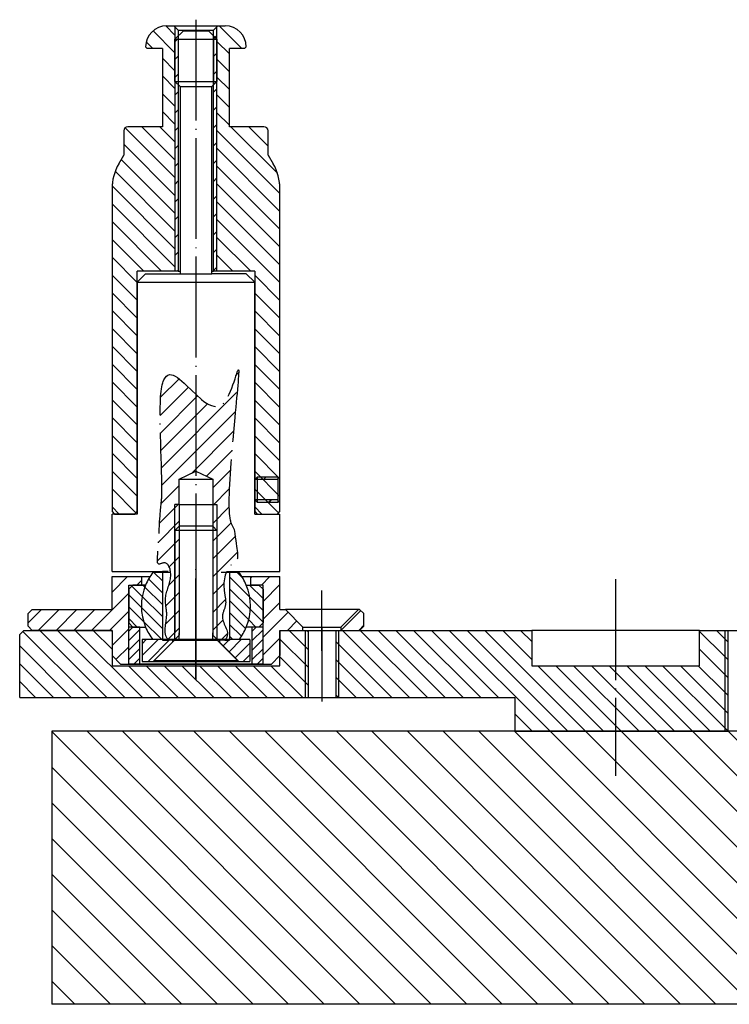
# Model space of a CAD drawing. Extents: x -1809 to 6113, y -4129 to 1471.
# Tile 3 of 197: x -343 to -258, y -2807 to -2690. Entities that reach past the tile are written whole.
import ezdxf

# ---------------------------------------------------------------- set-up
doc = ezdxf.new("R2010")
doc.units = 0
doc.linetypes.add('DOT_CENTER', pattern=[14, 12, -1, 0, -1])
doc.layers.get('0').update_dxf_attribs({"linetype": 'CONTINUOUS'})
doc.layers.add('1', color=7, linetype='CONTINUOUS')
pattern_1 = [(135, (-1117.569989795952, -6268.135432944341), (-0.7071067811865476, -0.7071067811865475), [])]
pattern_2 = [(45, (-1117.569989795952, -6268.135432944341), (-0.565685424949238, 0.565685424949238), [])]
pattern_3 = [(45, (-1248.781016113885, -6387.463326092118), (-0.7071067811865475, 0.7071067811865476), [])]
pattern_4 = [(45, (-1081.925234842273, -6516.347396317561), (-1.0606601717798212, 1.0606601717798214), [])]
pattern_5 = [(135, (-1117.569989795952, -6268.135432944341), (-1.0606601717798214, -1.0606601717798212), [])]
pattern_6 = [(45, (-1399.376013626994, -6368.494231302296), (-1.0606601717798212, 1.0606601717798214), [])]

# ---------------------------------------------------------------- blocks, each defined once
blk = doc.blocks.new('Z-STACK', base_point=(-660.9662464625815, -2918.356431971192))
at = {"layer": '1', "linetype": 'CONTINUOUS'}
h = blk.add_hatch(dxfattribs=at)
h.set_pattern_fill('USER', color=3, scale=1.5, angle=135, pattern_type=0)
h.set_pattern_definition(pattern_5)
edge = h.paths.add_edge_path()
edge.add_line((-325.7027139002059, -2702.592867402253), (-329.7027139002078, -2702.592867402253))
edge.add_arc((-329.7027139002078, -2703.092867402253), 0.5, 90, 180)
edge.add_line((-330.2027139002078, -2703.092867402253), (-330.2027139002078, -2705.967996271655))
edge.add_line((-330.2027139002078, -2705.967996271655), (-330.7988663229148, -2707.000562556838))
edge.add_arc((-325.6027139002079, -2710.000562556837), 5.999999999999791, 150.0000000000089, 180)
edge.add_line((-331.6027139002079, -2710.000562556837), (-331.6027139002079, -2748.392867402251))
edge.add_line((-331.6027139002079, -2748.392867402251), (-331.3027139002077, -2748.692867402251))
edge.add_line((-331.3027139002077, -2748.692867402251), (-328.9027139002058, -2748.692867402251))
edge.add_line((-328.9027139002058, -2748.692867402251), (-328.602713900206, -2748.392867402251))
edge.add_line((-328.602713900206, -2748.392867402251), (-328.602713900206, -2719.792867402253))
edge.add_line((-328.602713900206, -2719.792867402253), (-324.1027139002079, -2719.792867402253))
edge.add_line((-324.1027139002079, -2719.792867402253), (-324.1027139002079, -2690.69286740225))
edge.add_line((-324.1027139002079, -2690.69286740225), (-324.2027139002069, -2690.592867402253))
edge.add_line((-324.2027139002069, -2690.592867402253), (-325.1027139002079, -2690.592867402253))
edge.add_arc((-325.1027139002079, -2693.092867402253), 2.5, 90, 179.9999999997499)
edge.add_line((-327.6027139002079, -2693.092867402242), (-327.4027139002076, -2693.292867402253))
edge.add_line((-327.4027139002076, -2693.292867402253), (-325.6027139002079, -2693.292867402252))
edge.add_line((-325.6027139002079, -2693.292867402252), (-325.6027139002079, -2702.592867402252))
edge.add_line((-325.6027139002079, -2702.592867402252), (-325.7027139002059, -2702.592867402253))
h = blk.add_hatch(dxfattribs=at)
h.set_pattern_fill('USER', color=3, scale=1.5, angle=135, pattern_type=0)
h.set_pattern_definition(pattern_5)
edge = h.paths.add_edge_path()
edge.add_line((-317.5027139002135, -2702.592867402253), (-313.5027139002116, -2702.592867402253))
edge.add_arc((-313.5027139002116, -2703.092867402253), 0.5, 360, 450, ccw=False)
edge.add_line((-313.0027139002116, -2703.092867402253), (-313.0027139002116, -2705.967996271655))
edge.add_line((-313.0027139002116, -2705.967996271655), (-312.4065614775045, -2707.000562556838))
edge.add_arc((-317.6027139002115, -2710.000562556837), 6, 360, 389.99999999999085, ccw=False)
edge.add_line((-311.6027139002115, -2710.000562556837), (-311.6027139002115, -2748.392867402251))
edge.add_line((-311.6027139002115, -2748.392867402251), (-311.9027139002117, -2748.692867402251))
edge.add_line((-311.9027139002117, -2748.692867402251), (-314.3027139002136, -2748.692867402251))
edge.add_line((-314.3027139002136, -2748.692867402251), (-314.6027139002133, -2748.392867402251))
edge.add_line((-314.6027139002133, -2748.392867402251), (-314.6027139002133, -2719.792867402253))
edge.add_line((-314.6027139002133, -2719.792867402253), (-319.1027139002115, -2719.792867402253))
edge.add_line((-319.1027139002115, -2719.792867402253), (-319.1027139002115, -2690.69286740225))
edge.add_line((-319.1027139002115, -2690.69286740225), (-319.0027139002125, -2690.592867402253))
edge.add_line((-319.0027139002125, -2690.592867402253), (-318.1027139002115, -2690.592867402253))
edge.add_arc((-318.1027139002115, -2693.092867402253), 2.5, 360.0000000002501, 450, ccw=False)
edge.add_line((-315.6027139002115, -2693.092867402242), (-315.8027139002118, -2693.292867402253))
edge.add_line((-315.8027139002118, -2693.292867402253), (-317.6027139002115, -2693.292867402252))
edge.add_line((-317.6027139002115, -2693.292867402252), (-317.6027139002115, -2702.592867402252))
edge.add_line((-317.6027139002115, -2702.592867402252), (-317.5027139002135, -2702.592867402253))
h = blk.add_hatch(dxfattribs=at)
h.set_pattern_fill('USER', color=3, scale=1.5, angle=45, pattern_type=0)
h.set_pattern_definition(pattern_6)
h.paths.add_polyline_path([(-323.7027139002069, -2691.092867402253), (-323.7027139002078, -2719.792867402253), (-324.1027139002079, -2719.792867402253), (-324.1027139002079, -2690.69286740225)])
h = blk.add_hatch(dxfattribs=at)
h.set_pattern_fill('USER', color=3, scale=1.5, angle=45, pattern_type=0)
h.set_pattern_definition(pattern_6)
h.paths.add_polyline_path([(-319.5027139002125, -2691.092867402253), (-319.5027139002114, -2719.792867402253), (-319.1027139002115, -2719.792867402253), (-319.1027139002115, -2690.69286740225)])
h = blk.add_hatch(dxfattribs=at)
h.set_pattern_fill('USER', color=1, scale=1.5, angle=45, pattern_type=0)
h.set_pattern_definition([(45, (-885.8836112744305, -6375.023344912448), (-1.0606601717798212, 1.0606601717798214), [])])
edge = h.paths.add_edge_path()
edge.add_line((-324.9025561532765, -2763.692867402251), (-324.2027139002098, -2763.692867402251))
edge.add_line((-324.2027139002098, -2763.692867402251), (-323.6027139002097, -2763.092867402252))
edge.add_line((-323.6027139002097, -2763.092867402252), (-323.6027139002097, -2747.542867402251))
edge.add_line((-323.6027139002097, -2747.542867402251), (-323.6027139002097, -2744.542867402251))
edge.add_line((-323.6027139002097, -2744.542867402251), (-321.6027139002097, -2743.599491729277))
edge.add_line((-321.6027139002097, -2743.599491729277), (-319.6027139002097, -2744.542867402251))
edge.add_line((-319.6027139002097, -2744.542867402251), (-319.6027139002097, -2763.092867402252))
edge.add_line((-319.6027139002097, -2763.092867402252), (-319.0027139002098, -2763.692867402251))
edge.add_line((-319.0027139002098, -2763.692867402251), (-318.1531259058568, -2763.692867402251))
edge.add_spline(control_points=[(-318.1531259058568, -2763.692867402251), (-317.60661495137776, -2763.055221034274), (-318.072493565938, -2762.169649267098), (-318.5536915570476, -2761.012270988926), (-318.30509913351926, -2760.218173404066), (-318.036951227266, -2759.5381345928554), (-318.0709164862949, -2758.780089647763), (-318.2888379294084, -2757.6908381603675), (-318.33920147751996, -2756.218391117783), (-317.7077846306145, -2754.9377228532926), (-317.0601660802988, -2754.482434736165), (-316.7197051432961, -2754.228897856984), (-316.5646766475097, -2753.517543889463), (-316.8816474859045, -2752.308969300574), (-316.73980855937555, -2750.918124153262), (-317.4540218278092, -2749.8377626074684), (-317.7073741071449, -2748.5065844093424), (-317.66848622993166, -2746.3463912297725), (-317.50821662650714, -2743.3250878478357), (-317.252751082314, -2739.8998943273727), (-316.84360489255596, -2736.609579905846), (-316.8561872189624, -2733.8832072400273), (-316.2571323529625, -2732.3617388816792), (-316.74635635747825, -2731.276336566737), (-316.9708337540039, -2733.12905661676), (-317.4642113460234, -2733.9267116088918), (-317.9813586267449, -2735.3667160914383), (-319.2187603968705, -2736.1014988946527), (-320.5005051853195, -2735.4605329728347), (-321.577596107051, -2734.5188201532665), (-322.689707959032, -2733.4075501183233), (-323.6158016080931, -2732.5258859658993), (-324.76584235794, -2731.856306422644), (-325.78528926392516, -2733.065447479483), (-325.8021001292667, -2735.0319467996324), (-325.90692429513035, -2737.8315907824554), (-325.76975395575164, -2741.0524122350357), (-325.68297363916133, -2744.093615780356), (-325.60843392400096, -2746.2341988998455), (-325.76233565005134, -2747.6109807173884), (-325.8980520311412, -2748.8620885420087), (-325.9519469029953, -2750.6129533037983), (-326.12494632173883, -2752.4820677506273), (-326.1015647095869, -2753.697571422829), (-326.30101166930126, -2754.5257322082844), (-325.7355193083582, -2754.679184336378), (-325.19570186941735, -2754.328212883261), (-324.6337237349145, -2755.1609412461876), (-324.5380532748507, -2756.161924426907), (-324.8900240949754, -2757.3785035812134), (-325.2974848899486, -2758.5565432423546), (-325.1814824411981, -2759.7003477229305), (-324.92786383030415, -2761.3840883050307), (-325.59867914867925, -2762.7370180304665), (-324.9025561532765, -2763.692867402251)], knot_values=[0, 0, 0, 0, 1.94983164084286, 2.89553066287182, 3.6129098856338, 4.35755221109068, 5.08230400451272, 5.83782253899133, 7.70428766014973, 9.42948111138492, 9.77185134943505, 10.08690605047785, 10.67119081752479, 11.78194128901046, 13.86452571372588, 14.57980330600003, 15.58535210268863, 17.86284220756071, 21.05866587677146, 24.66298182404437, 28.15802834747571, 31.02408407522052, 32.74144431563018, 32.97494305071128, 34.01228434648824, 35.58225840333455, 37.03595200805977, 38.19579368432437, 39.41195732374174, 40.95146204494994, 42.59340975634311, 44.02719252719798, 45.0118005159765, 45.94910358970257, 47.98517825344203, 50.89659140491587, 54.35732613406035, 57.64520978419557, 60.03589846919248, 60.76071429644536, 61.79985671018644, 63.80513068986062, 66.05676460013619, 67.25514076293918, 67.76474027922, 68.13322167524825, 68.69109814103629, 69.4243204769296, 70.47422845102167, 71.80601103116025, 73.13628110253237, 74.17243416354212, 75.20480206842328, 78.2249135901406, 78.2249135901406, 78.2249135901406, 78.2249135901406], degree=3, periodic=0)
h = blk.add_hatch(dxfattribs=at)
h.set_pattern_fill('USER', color=1, scale=1.5, angle=45, pattern_type=0)
h.set_pattern_definition([(45, (-1117.569989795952, -6268.135432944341), (-1.0606601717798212, 1.0606601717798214), [])])
h.paths.add_polyline_path([(-312.1027139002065, -2744.592867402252), (-311.8027139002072, -2744.592867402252), (-311.8027139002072, -2744.292867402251), (-312.1027139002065, -2744.292867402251), (-314.302713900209, -2744.292867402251), (-314.302713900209, -2744.592867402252)])
h = blk.add_hatch(dxfattribs=at)
h.set_pattern_fill('USER', color=1, scale=1.5, angle=45, pattern_type=0)
h.set_pattern_definition([(45, (-1090.125595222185, -6227.030552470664), (-1.0606601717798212, 1.0606601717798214), [])])
h.paths.add_polyline_path([(-312.1027139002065, -2747.292867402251), (-311.8027139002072, -2747.292867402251), (-311.8027139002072, -2746.992867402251), (-312.1027139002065, -2746.992867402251), (-314.302713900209, -2746.992867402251), (-314.302713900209, -2747.292867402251)])
h = blk.add_hatch(dxfattribs=at)
h.set_pattern_fill('USER', color=1, scale=1.5, angle=45, pattern_type=0)
h.set_pattern_definition(pattern_4)
h.paths.add_polyline_path([(-341.6027139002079, -2760.542867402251), (-341.1027139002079, -2760.042867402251), (-331.6027139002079, -2760.042867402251), (-331.6027139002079, -2756.142867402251), (-328.1027139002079, -2756.142867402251), (-328.1027139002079, -2757.142867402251), (-329.6027139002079, -2757.142867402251), (-329.6027139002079, -2766.542867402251), (-330.6027139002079, -2766.542867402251), (-331.6027139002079, -2765.542867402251), (-331.6027139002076, -2762.542867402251), (-341.1027139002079, -2762.542867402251), (-341.6027139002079, -2762.042867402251)])
h = blk.add_hatch(dxfattribs=at)
h.set_pattern_fill('USER', color=1, angle=135, pattern_type=0)
h.set_pattern_definition(pattern_1)
edge = h.paths.add_edge_path()
edge.add_line((-325.6027139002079, -2763.642867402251), (-326.7261892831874, -2763.642867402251))
edge.add_arc((-321.6027139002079, -2759.642867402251), 6.5, 202.61986494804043, 217.97987244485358, ccw=False)
edge.add_arc((-321.6027139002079, -2759.642867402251), 6.5, 517.3801350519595, 202.61986494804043, ccw=False)
edge.add_arc((-321.6027139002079, -2759.642867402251), 6.499999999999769, 502.0201275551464, 517.3801350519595, ccw=False)
edge.add_line((-326.7261892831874, -2755.642867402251), (-325.6027139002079, -2755.642867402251))
edge.add_line((-325.6027139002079, -2755.642867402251), (-325.6027139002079, -2763.642867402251))
h = blk.add_hatch(dxfattribs=at)
h.set_pattern_fill('USER', color=1, angle=135, pattern_type=0)
h.set_pattern_definition(pattern_1)
edge = h.paths.add_edge_path()
edge.add_line((-316.4792385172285, -2763.642867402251), (-317.6027139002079, -2763.642867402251))
edge.add_line((-317.6027139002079, -2763.642867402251), (-317.6027139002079, -2755.642867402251))
edge.add_line((-317.6027139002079, -2755.642867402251), (-316.4792385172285, -2755.642867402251))
edge.add_arc((-321.6027139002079, -2759.642867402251), 6.5, 382.61986494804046, 397.9798724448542, ccw=False)
edge.add_arc((-321.6027139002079, -2759.642867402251), 6.5, 337.38013505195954, 382.61986494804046, ccw=False)
edge.add_arc((-321.6027139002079, -2759.642867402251), 6.499999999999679, 322.0201275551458, 337.38013505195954, ccw=False)
h = blk.add_hatch(dxfattribs=at)
h.set_pattern_fill('USER', color=1, scale=1.5, angle=45, pattern_type=0)
h.set_pattern_definition(pattern_4)
h.paths.add_polyline_path([(-313.6027139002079, -2757.142867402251), (-315.1027139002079, -2757.142867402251), (-315.1027139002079, -2756.142867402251), (-311.6027139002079, -2756.142867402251), (-311.6027139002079, -2760.042867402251), (-310.9527139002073, -2760.042867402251), (-308.8527139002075, -2762.142867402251), (-308.8527139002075, -2762.542867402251), (-311.6027139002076, -2762.542867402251), (-311.6027139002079, -2765.542867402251), (-312.6027139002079, -2766.542867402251), (-313.6027139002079, -2766.542867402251)])
h = blk.add_hatch(dxfattribs=at)
h.set_pattern_fill('USER', color=1, angle=135, pattern_type=0)
h.set_pattern_definition(pattern_1)
edge = h.paths.add_edge_path()
edge.add_line((-327.6027139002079, -2762.142867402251), (-329.1027139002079, -2762.142867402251))
edge.add_line((-329.1027139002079, -2762.142867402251), (-329.6027139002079, -2761.642867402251))
edge.add_line((-329.6027139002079, -2761.642867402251), (-329.6027139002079, -2757.642867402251))
edge.add_line((-329.6027139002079, -2757.642867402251), (-329.1027139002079, -2757.142867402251))
edge.add_line((-329.1027139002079, -2757.142867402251), (-327.6027139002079, -2757.142867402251))
edge.add_arc((-321.6027139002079, -2759.642867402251), 6.5, 157.38013505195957, -157.38013505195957)
h = blk.add_hatch(dxfattribs=at)
h.set_pattern_fill('USER', color=1, angle=135, pattern_type=0)
h.set_pattern_definition(pattern_1)
edge = h.paths.add_edge_path()
edge.add_line((-314.1027139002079, -2762.142867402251), (-315.6027139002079, -2762.142867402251))
edge.add_arc((-321.6027139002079, -2759.642867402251), 6.5, -22.61986494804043, 22.61986494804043)
edge.add_line((-315.6027139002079, -2757.142867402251), (-314.1027139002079, -2757.142867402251))
edge.add_line((-314.1027139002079, -2757.142867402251), (-313.6027139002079, -2757.642867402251))
edge.add_line((-313.6027139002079, -2757.642867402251), (-313.6027139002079, -2761.642867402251))
edge.add_line((-313.6027139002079, -2761.642867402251), (-314.1027139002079, -2762.142867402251))
h = blk.add_hatch(dxfattribs=at)
h.set_pattern_fill('USER', color=1, scale=1.5, angle=45, pattern_type=0)
h.set_pattern_definition(pattern_4)
h.paths.add_polyline_path([(-302.2527139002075, -2760.042867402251), (-302.1027139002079, -2760.042867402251), (-301.6027139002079, -2760.542867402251), (-301.6027139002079, -2762.042867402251), (-302.1027139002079, -2762.542867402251), (-304.3527139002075, -2762.542867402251), (-304.3527139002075, -2762.142867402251)])
h = blk.add_hatch(dxfattribs=at)
h.set_pattern_fill('USER', color=4, scale=1.5, angle=135, pattern_type=0)
h.set_pattern_definition(pattern_5)
h.paths.add_polyline_path([(-308.2527139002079, -2770.542867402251), (-342.6027139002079, -2770.542867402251), (-342.6027139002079, -2763.042867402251), (-342.1027139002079, -2762.542867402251), (-331.6027139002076, -2762.542867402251), (-331.6027139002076, -2766.742867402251), (-311.6027139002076, -2766.742867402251), (-311.6027139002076, -2762.542867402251), (-308.2527139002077, -2762.542867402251)])
h = blk.add_hatch(dxfattribs=at)
h.set_pattern_fill('USER', color=1, scale=0.8, angle=45, pattern_type=0)
h.set_pattern_definition(pattern_2)
h.paths.add_polyline_path([(-328.302713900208, -2766.542867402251), (-329.6027139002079, -2766.542867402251), (-329.6027139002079, -2762.142867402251), (-328.302713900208, -2762.142867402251)])
h = blk.add_hatch(dxfattribs=at)
h.set_pattern_fill('USER', color=1, scale=0.8, angle=45, pattern_type=0)
h.set_pattern_definition(pattern_2)
h.paths.add_polyline_path([(-313.6027139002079, -2766.542867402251), (-314.9027139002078, -2766.542867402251), (-314.9027139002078, -2762.142867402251), (-313.6027139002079, -2762.142867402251)])
h = blk.add_hatch(dxfattribs=at)
h.set_pattern_fill('USER', color=4, scale=1.5, angle=135, pattern_type=0)
h.set_pattern_definition(pattern_5)
h.paths.add_polyline_path([(-258.6027139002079, -2774.542867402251), (-283.6027139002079, -2774.542867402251), (-283.6027139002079, -2770.542867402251), (-304.9527139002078, -2770.542867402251), (-304.9527139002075, -2762.542867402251), (-281.6027139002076, -2762.542867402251), (-281.6027139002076, -2766.742867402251), (-261.6027139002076, -2766.742867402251), (-261.6027139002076, -2762.542867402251), (-258.6027139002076, -2762.542867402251)])
h = blk.add_hatch(dxfattribs=at)
h.set_pattern_fill('USER', color=4, scale=1.5, angle=135, pattern_type=0)
h.set_pattern_definition(pattern_5)
h.paths.add_polyline_path([(-258.2527139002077, -2762.542867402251), (-258.6027139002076, -2762.542867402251), (-258.6027139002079, -2774.542867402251), (-258.2527139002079, -2774.542867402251)])
h = blk.add_hatch(dxfattribs=at)
h.set_pattern_fill('USER', color=1, angle=45, pattern_type=0)
h.set_pattern_definition(pattern_3)
h.paths.add_polyline_path([(-324.4027139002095, -2763.942867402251), (-326.7027139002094, -2766.242867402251), (-328.0027139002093, -2766.242867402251), (-328.0027139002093, -2763.64286740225), (-324.4027139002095, -2763.642867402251)])
h = blk.add_hatch(dxfattribs=at)
h.set_pattern_fill('USER', color=1, angle=45, pattern_type=0)
h.set_pattern_definition(pattern_3)
h.paths.add_polyline_path([(-315.2027139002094, -2763.642867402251), (-315.2027139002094, -2766.242867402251), (-316.5027139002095, -2766.242867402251), (-318.8027139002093, -2763.942867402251), (-318.8027139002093, -2763.642867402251)])
h = blk.add_hatch(dxfattribs=at)
h.set_pattern_fill('USER', color=1, scale=3, angle=135, pattern_type=0)
h.set_pattern_definition([(135, (-1117.569989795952, -6268.135432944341), (-2.121320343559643, -2.1213203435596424), [])])
h.paths.add_polyline_path([(-211.7739039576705, -2774.542867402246), (-226.6027139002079, -2774.542867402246), (-226.6027139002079, -2790.542867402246), (-229.1027139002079, -2791.342867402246), (-231.6027139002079, -2790.542867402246), (-231.6027139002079, -2774.542867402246), (-338.7739039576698, -2774.542867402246), (-338.7739039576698, -2807.042867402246), (-211.7739039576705, -2807.042867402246)])
at = {"color": 1, "linetype": 'CONTINUOUS'}
for p, q in [((-231.6027139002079, -2774.542867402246), (-338.7739039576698, -2774.542867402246)), ((-338.7739039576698, -2774.542867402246), (-338.7739039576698, -2807.042867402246)), ((-211.7739039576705, -2807.042867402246), (-338.7739039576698, -2807.042867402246))]:
    blk.add_line(p, q, dxfattribs=at)
at = {"layer": '1', "color": 3, "linetype": 'CONTINUOUS'}
for p, q in [((-325.1027139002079, -2690.592867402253), (-324.2027139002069, -2690.592867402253)), ((-324.2027139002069, -2690.592867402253), (-324.1027139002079, -2690.69286740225)), ((-324.2027139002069, -2690.592867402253), (-321.6027139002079, -2690.592867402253)), ((-321.6027139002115, -2690.592867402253), (-319.0027139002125, -2690.592867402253)), ((-319.1027139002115, -2690.69286740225), (-319.0027139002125, -2690.592867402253)), ((-319.0027139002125, -2690.592867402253), (-318.1027139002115, -2690.592867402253)), ((-324.1027139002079, -2690.69286740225), (-323.7027139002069, -2691.092867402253)), ((-324.1027139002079, -2690.69286740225), (-324.1027139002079, -2719.792867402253)), ((-323.7027139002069, -2691.092867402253), (-321.6027139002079, -2691.092867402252)), ((-323.7027139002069, -2691.092867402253), (-323.7027139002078, -2719.792867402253)), ((-321.6027139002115, -2691.092867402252), (-319.5027139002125, -2691.092867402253)), ((-319.5027139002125, -2691.092867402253), (-319.1027139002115, -2690.69286740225)), ((-319.5027139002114, -2719.792867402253), (-319.5027139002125, -2691.092867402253)), ((-319.1027139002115, -2719.792867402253), (-319.1027139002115, -2690.69286740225)), ((-327.6027139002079, -2693.092867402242), (-327.6027139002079, -2693.092867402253)), ((-327.6027139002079, -2693.092867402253), (-327.6027139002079, -2693.092867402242)), ((-327.6027139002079, -2693.092867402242), (-327.4027139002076, -2693.292867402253)), ((-325.6027139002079, -2693.292867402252), (-327.4027139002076, -2693.292867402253)), ((-325.6027139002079, -2693.292867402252), (-325.6027139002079, -2702.592867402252)), ((-315.8027139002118, -2693.292867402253), (-317.6027139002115, -2693.292867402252)), ((-317.6027139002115, -2702.592867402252), (-317.6027139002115, -2693.292867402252)), ((-315.8027139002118, -2693.292867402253), (-315.6027139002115, -2693.092867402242)), ((-315.6027139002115, -2693.092867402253), (-315.6027139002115, -2693.092867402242)), ((-315.6027139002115, -2693.092867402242), (-315.6027139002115, -2693.092867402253)), ((-330.2027139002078, -2703.092867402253), (-330.2027139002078, -2705.967996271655)), ((-325.7027139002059, -2702.592867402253), (-329.7027139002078, -2702.592867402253)), ((-325.6027139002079, -2702.592867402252), (-325.7027139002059, -2702.592867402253)), ((-325.6027139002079, -2702.592867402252), (-325.6027139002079, -2702.592867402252)), ((-325.6027139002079, -2702.592867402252), (-325.6027139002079, -2702.592867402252)), ((-325.6027139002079, -2702.592867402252), (-325.6027139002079, -2702.592867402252)), ((-325.6027139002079, -2702.592867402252), (-325.6027139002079, -2702.592867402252)), ((-317.5027139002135, -2702.592867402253), (-317.6027139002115, -2702.592867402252)), ((-317.6027139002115, -2702.592867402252), (-317.6027139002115, -2702.592867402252)), ((-317.6027139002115, -2702.592867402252), (-317.6027139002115, -2702.592867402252)), ((-317.6027139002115, -2702.592867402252), (-317.6027139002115, -2702.592867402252)), ((-317.6027139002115, -2702.592867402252), (-317.6027139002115, -2702.592867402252)), ((-313.5027139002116, -2702.592867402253), (-317.5027139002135, -2702.592867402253)), ((-313.0027139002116, -2705.967996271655), (-313.0027139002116, -2703.092867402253)), ((-330.7988663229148, -2707.000562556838), (-330.2027139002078, -2705.967996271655)), ((-313.0027139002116, -2705.967996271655), (-312.4065614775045, -2707.000562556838)), ((-331.6027139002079, -2709.392867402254), (-331.6027139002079, -2709.446325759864)), ((-331.6027139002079, -2710.000562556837), (-331.6027139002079, -2748.392867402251)), ((-311.6027139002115, -2709.446325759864), (-311.6027139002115, -2709.392867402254)), ((-311.6027139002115, -2748.392867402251), (-311.6027139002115, -2710.000562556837)), ((-328.602713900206, -2748.392867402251), (-328.602713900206, -2719.792867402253)), ((-324.1027139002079, -2719.792867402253), (-328.602713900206, -2719.792867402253)), ((-323.7027139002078, -2719.792867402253), (-324.1027139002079, -2719.792867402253)), ((-323.7027139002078, -2719.792867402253), (-323.5027139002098, -2719.792867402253)), ((-319.7027139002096, -2719.792867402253), (-319.5027139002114, -2719.792867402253)), ((-319.1027139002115, -2719.792867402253), (-319.5027139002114, -2719.792867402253)), ((-314.6027139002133, -2719.792867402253), (-319.1027139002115, -2719.792867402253)), ((-314.6027139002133, -2719.792867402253), (-314.6027139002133, -2748.392867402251)), ((-331.6027139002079, -2748.392867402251), (-331.3027139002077, -2748.692867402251)), ((-331.3027139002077, -2748.692867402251), (-328.9027139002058, -2748.692867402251)), ((-328.9027139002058, -2748.692867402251), (-328.602713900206, -2748.392867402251)), ((-314.6027139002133, -2748.392867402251), (-314.3027139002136, -2748.692867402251)), ((-314.3027139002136, -2748.692867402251), (-311.9027139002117, -2748.692867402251)), ((-311.9027139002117, -2748.692867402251), (-311.6027139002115, -2748.392867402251))]:
    blk.add_line(p, q, dxfattribs=at)
at = {"layer": '1', "color": 1, "linetype": 'DOT_CENTER'}
for p, q in [((-321.6027139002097, -2689.855692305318), (-321.6027139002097, -2765.376001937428)), ((-321.6027139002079, -2768.348920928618), (-321.6027139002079, -2755.110427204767)), ((-306.6027139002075, -2764.960211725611), (-306.6027139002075, -2757.788735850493)), ((-321.6027139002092, -2762.10089564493), (-321.6027139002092, -2767.141690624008))]:
    blk.add_line(p, q, dxfattribs=at)
at = {"layer": '1', "color": 7, "linetype": 'CONTINUOUS'}
for p, q in [((-324.1027139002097, -2692.192867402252), (-323.1027139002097, -2691.192867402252)), ((-323.1027139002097, -2691.192867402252), (-320.1027139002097, -2691.192867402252)), ((-319.1027139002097, -2692.192867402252), (-320.1027139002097, -2691.192867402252)), ((-324.1027139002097, -2697.192867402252), (-324.1027139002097, -2692.192867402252)), ((-324.1027139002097, -2692.192867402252), (-319.1027139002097, -2692.192867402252)), ((-319.1027139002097, -2692.192867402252), (-319.1027139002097, -2697.192867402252)), ((-324.1027139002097, -2697.192867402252), (-323.5027139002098, -2697.792867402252)), ((-324.1027139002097, -2697.192867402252), (-319.1027139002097, -2697.192867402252)), ((-319.7027139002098, -2697.792867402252), (-319.1027139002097, -2697.192867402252)), ((-323.5027139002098, -2697.792867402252), (-323.5027139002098, -2720.092867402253)), ((-323.5027139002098, -2697.792867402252), (-319.7027139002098, -2697.792867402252)), ((-319.7027139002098, -2720.092867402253), (-319.7027139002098, -2697.792867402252)), ((-327.6027139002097, -2720.092867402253), (-328.6027139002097, -2721.092867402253)), ((-327.6027139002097, -2720.092867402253), (-323.5027139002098, -2720.092867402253)), ((-323.5027139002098, -2720.092867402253), (-319.7027139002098, -2720.092867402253)), ((-315.6027139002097, -2720.092867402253), (-319.7027139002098, -2720.092867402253)), ((-315.6027139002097, -2720.092867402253), (-314.6027139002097, -2721.092867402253)), ((-328.6027139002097, -2721.092867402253), (-314.6027139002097, -2721.092867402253)), ((-328.6027139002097, -2721.092867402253), (-328.6027139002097, -2748.692867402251)), ((-314.6027139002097, -2748.692867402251), (-314.6027139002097, -2721.092867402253)), ((-323.6027139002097, -2744.542867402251), (-321.6027139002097, -2743.599491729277)), ((-321.6027139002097, -2743.599491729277), (-319.6027139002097, -2744.542867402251)), ((-314.302713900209, -2744.292867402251), (-314.6027139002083, -2744.592867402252)), ((-314.302713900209, -2744.292867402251), (-314.302713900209, -2744.592867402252)), ((-312.1027139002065, -2744.292867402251), (-314.302713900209, -2744.292867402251)), ((-311.8027139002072, -2744.292867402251), (-312.1027139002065, -2744.292867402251)), ((-311.6027139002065, -2744.492867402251), (-311.8027139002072, -2744.292867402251)), ((-311.8027139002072, -2744.592867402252), (-311.8027139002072, -2744.292867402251)), ((-311.6027139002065, -2747.092867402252), (-311.6027139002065, -2744.492867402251)), ((-323.6027139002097, -2747.542867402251), (-323.6027139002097, -2744.542867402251)), ((-323.6027139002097, -2744.542867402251), (-319.6027139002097, -2744.542867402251)), ((-319.6027139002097, -2744.542867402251), (-319.6027139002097, -2763.092867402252)), ((-314.6027139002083, -2744.592867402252), (-314.6027139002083, -2746.992867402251)), ((-314.302713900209, -2744.592867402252), (-314.6027139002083, -2744.592867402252)), ((-312.1027139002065, -2744.592867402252), (-314.302713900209, -2744.592867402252)), ((-314.302713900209, -2744.592867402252), (-314.302713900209, -2746.992867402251)), ((-311.8027139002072, -2744.592867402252), (-312.1027139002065, -2744.592867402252)), ((-311.8027139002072, -2746.992867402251), (-311.8027139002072, -2744.592867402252)), ((-323.6027139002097, -2747.542867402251), (-324.1027139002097, -2747.542867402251)), ((-323.6027139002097, -2747.542867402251), (-323.6027139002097, -2763.092867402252)), ((-323.6027139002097, -2747.542867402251), (-319.6027139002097, -2747.542867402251)), ((-319.6027139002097, -2747.542867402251), (-319.1027139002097, -2747.542867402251)), ((-314.6027139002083, -2746.992867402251), (-314.302713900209, -2747.292867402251)), ((-314.302713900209, -2746.992867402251), (-314.6027139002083, -2746.992867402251)), ((-312.1027139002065, -2746.992867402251), (-314.302713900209, -2746.992867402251)), ((-314.302713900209, -2746.992867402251), (-314.302713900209, -2747.292867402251)), ((-314.302713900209, -2747.292867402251), (-312.1027139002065, -2747.292867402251)), ((-311.8027139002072, -2746.992867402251), (-312.1027139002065, -2746.992867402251)), ((-312.1027139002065, -2747.292867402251), (-311.8027139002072, -2747.292867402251)), ((-311.8027139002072, -2747.292867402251), (-311.8027139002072, -2746.992867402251)), ((-311.8027139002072, -2747.292867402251), (-311.6027139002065, -2747.092867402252)), ((-328.6027139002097, -2748.692867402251), (-331.6027139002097, -2748.692867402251)), ((-331.6027139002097, -2755.542867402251), (-331.6027139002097, -2748.692867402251)), ((-314.6027139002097, -2748.692867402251), (-311.6027139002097, -2748.692867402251)), ((-311.6027139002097, -2755.542867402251), (-311.6027139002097, -2748.692867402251)), ((-324.1027139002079, -2750.647674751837), (-323.6027139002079, -2750.147674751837)), ((-323.6027139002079, -2750.147674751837), (-323.6027139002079, -2750.647674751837)), ((-319.6027139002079, -2750.147674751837), (-323.6027139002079, -2750.147674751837)), ((-319.6027139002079, -2750.147674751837), (-319.6027139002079, -2750.647674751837)), ((-319.1027139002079, -2750.647674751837), (-319.6027139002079, -2750.147674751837)), ((-319.1027139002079, -2750.647674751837), (-324.1027139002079, -2750.647674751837)), ((-324.1027139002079, -2750.647674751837), (-324.1027139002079, -2762.847674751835)), ((-323.6027139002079, -2750.647674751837), (-323.6027139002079, -2762.847674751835)), ((-319.6027139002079, -2750.647674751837), (-319.6027139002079, -2762.847674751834)), ((-319.1027139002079, -2750.647674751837), (-319.1027139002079, -2762.847674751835)), ((-331.6027139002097, -2755.542867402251), (-325.6027139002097, -2755.542867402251)), ((-331.6027139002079, -2756.142867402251), (-328.1027139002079, -2756.142867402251)), ((-331.6027139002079, -2760.042867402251), (-331.6027139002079, -2756.142867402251)), ((-328.1027139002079, -2756.142867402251), (-328.1027139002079, -2757.142867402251)), ((-328.1027139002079, -2756.142867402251), (-327.0799394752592, -2756.142867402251)), ((-325.6027139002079, -2755.642867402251), (-326.7261892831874, -2755.642867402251)), ((-324.9269625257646, -2755.542867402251), (-325.6027139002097, -2755.542867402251)), ((-325.6027139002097, -2755.542867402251), (-325.6027139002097, -2763.692867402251)), ((-324.6027139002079, -2755.642867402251), (-325.6027139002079, -2755.642867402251)), ((-325.6027139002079, -2755.642867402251), (-325.6027139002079, -2763.642867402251)), ((-317.6027139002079, -2755.642867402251), (-318.6027139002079, -2755.642867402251)), ((-317.9575693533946, -2755.542867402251), (-317.6027139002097, -2755.542867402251)), ((-317.6027139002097, -2755.542867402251), (-311.6027139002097, -2755.542867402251)), ((-317.6027139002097, -2755.542867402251), (-317.6027139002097, -2763.692867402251)), ((-316.4792385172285, -2755.642867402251), (-317.6027139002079, -2755.642867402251)), ((-317.6027139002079, -2755.642867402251), (-317.6027139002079, -2763.642867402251)), ((-316.1254883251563, -2756.142867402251), (-315.1027139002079, -2756.142867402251)), ((-315.1027139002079, -2756.142867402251), (-315.1027139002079, -2757.142867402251)), ((-315.1027139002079, -2756.142867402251), (-311.6027139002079, -2756.142867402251)), ((-311.6027139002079, -2760.042867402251), (-311.6027139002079, -2756.142867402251)), ((-329.6027139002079, -2757.142867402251), (-328.1027139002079, -2757.142867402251)), ((-329.6027139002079, -2766.542867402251), (-329.6027139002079, -2757.142867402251)), ((-329.1027139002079, -2757.142867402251), (-329.6027139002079, -2757.642867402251)), ((-327.6027139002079, -2757.142867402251), (-329.1027139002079, -2757.142867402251)), ((-328.1027139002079, -2757.142867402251), (-327.6027139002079, -2757.142867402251)), ((-315.6027139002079, -2757.142867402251), (-315.1027139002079, -2757.142867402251)), ((-315.6027139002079, -2757.142867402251), (-314.1027139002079, -2757.142867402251)), ((-313.6027139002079, -2757.142867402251), (-315.1027139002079, -2757.142867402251)), ((-314.1027139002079, -2757.142867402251), (-313.6027139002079, -2757.642867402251)), ((-313.6027139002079, -2766.542867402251), (-313.6027139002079, -2757.142867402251)), ((-329.6027139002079, -2757.642867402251), (-329.6027139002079, -2761.642867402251)), ((-313.6027139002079, -2757.642867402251), (-313.6027139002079, -2761.642867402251)), ((-341.1027139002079, -2760.042867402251), (-341.6027139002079, -2760.542867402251)), ((-341.6027139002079, -2762.042867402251), (-341.6027139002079, -2760.542867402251)), ((-341.1027139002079, -2760.042867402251), (-331.6027139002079, -2760.042867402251)), ((-311.6027139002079, -2760.042867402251), (-310.9527139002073, -2760.042867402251)), ((-308.8527139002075, -2762.142867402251), (-310.9527139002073, -2760.042867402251)), ((-302.2527139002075, -2760.042867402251), (-310.9527139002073, -2760.042867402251)), ((-302.2527139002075, -2760.042867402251), (-304.3527139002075, -2762.142867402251)), ((-302.1027139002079, -2760.042867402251), (-302.2527139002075, -2760.042867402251)), ((-301.6027139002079, -2762.042867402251), (-301.6027139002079, -2760.542867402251)), ((-341.1027139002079, -2762.542867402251), (-341.6027139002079, -2762.042867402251)), ((-329.6027139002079, -2761.642867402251), (-329.1027139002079, -2762.142867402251)), ((-313.6027139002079, -2761.642867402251), (-314.1027139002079, -2762.142867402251)), ((-302.1027139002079, -2762.542867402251), (-301.6027139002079, -2762.042867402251)), ((-331.6027139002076, -2762.542867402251), (-341.1027139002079, -2762.542867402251)), ((-331.6027139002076, -2762.542867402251), (-331.6027139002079, -2765.542867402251)), ((-329.6027139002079, -2766.542867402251), (-329.6027139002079, -2762.142867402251)), ((-328.302713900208, -2762.142867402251), (-329.6027139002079, -2762.142867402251)), ((-329.1027139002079, -2762.142867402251), (-327.6027139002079, -2762.142867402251)), ((-328.302713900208, -2766.542867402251), (-328.302713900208, -2762.142867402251)), ((-324.2027139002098, -2763.692867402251), (-323.6027139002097, -2763.092867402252)), ((-324.1027139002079, -2763.647674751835), (-324.1027139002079, -2762.847674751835)), ((-323.6027139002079, -2763.647674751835), (-323.6027139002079, -2762.847674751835)), ((-319.6027139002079, -2763.647674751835), (-319.6027139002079, -2762.847674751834)), ((-319.0027139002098, -2763.692867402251), (-319.6027139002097, -2763.092867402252)), ((-319.1027139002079, -2762.847674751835), (-319.1027139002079, -2763.647674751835)), ((-314.1027139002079, -2762.142867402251), (-315.6027139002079, -2762.142867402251)), ((-314.9027139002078, -2766.542867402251), (-314.9027139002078, -2762.142867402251)), ((-313.6027139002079, -2762.142867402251), (-314.9027139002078, -2762.142867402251)), ((-313.6027139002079, -2766.542867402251), (-313.6027139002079, -2762.142867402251)), ((-311.6027139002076, -2762.542867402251), (-311.6027139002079, -2765.542867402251)), ((-311.6027139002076, -2762.542867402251), (-308.8527139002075, -2762.542867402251)), ((-308.8527139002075, -2762.542867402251), (-308.8527139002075, -2762.142867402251)), ((-308.8527139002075, -2762.142867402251), (-304.3527139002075, -2762.142867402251)), ((-308.8527139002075, -2762.542867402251), (-304.3527139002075, -2762.542867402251)), ((-304.3527139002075, -2762.142867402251), (-304.3527139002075, -2762.542867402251)), ((-304.3527139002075, -2762.542867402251), (-302.1027139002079, -2762.542867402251)), ((-324.4027139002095, -2763.642867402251), (-328.0027139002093, -2763.64286740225)), ((-328.0027139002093, -2763.64286740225), (-328.0027139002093, -2766.242867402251)), ((-325.6027139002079, -2763.642867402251), (-326.7261892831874, -2763.642867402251)), ((-324.4027139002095, -2763.942867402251), (-326.7027139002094, -2766.242867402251)), ((-326.6027139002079, -2766.147674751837), (-324.1027139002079, -2763.647674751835)), ((-324.6027139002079, -2763.642867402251), (-325.6027139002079, -2763.642867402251)), ((-325.6027139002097, -2763.692867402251), (-324.9025561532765, -2763.692867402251)), ((-324.2027139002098, -2763.692867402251), (-324.9025561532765, -2763.692867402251)), ((-318.8027139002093, -2763.642867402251), (-324.4027139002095, -2763.642867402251)), ((-324.4027139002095, -2763.642867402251), (-324.4027139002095, -2763.942867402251)), ((-324.2027139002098, -2763.692867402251), (-319.0027139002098, -2763.692867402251)), ((-323.6027139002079, -2763.647674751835), (-324.1027139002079, -2763.647674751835)), ((-319.6027139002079, -2763.647674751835), (-323.6027139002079, -2763.647674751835)), ((-319.1027139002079, -2763.647674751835), (-319.6027139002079, -2763.647674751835)), ((-316.6027139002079, -2766.147674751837), (-319.1027139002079, -2763.647674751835)), ((-318.1531259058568, -2763.692867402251), (-319.0027139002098, -2763.692867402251)), ((-315.2027139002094, -2763.642867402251), (-318.8027139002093, -2763.642867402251)), ((-318.8027139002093, -2763.642867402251), (-318.8027139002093, -2763.942867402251)), ((-316.5027139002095, -2766.242867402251), (-318.8027139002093, -2763.942867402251)), ((-317.6027139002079, -2763.642867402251), (-318.6027139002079, -2763.642867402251)), ((-318.1531259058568, -2763.692867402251), (-317.6027139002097, -2763.692867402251)), ((-316.4792385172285, -2763.642867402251), (-317.6027139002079, -2763.642867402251)), ((-315.2027139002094, -2763.642867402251), (-315.2027139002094, -2766.242867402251)), ((-330.6027139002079, -2766.542867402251), (-331.6027139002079, -2765.542867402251)), ((-312.6027139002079, -2766.542867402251), (-311.6027139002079, -2765.542867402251)), ((-330.6027139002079, -2766.542867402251), (-329.6027139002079, -2766.542867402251)), ((-329.6027139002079, -2766.542867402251), (-313.6027139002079, -2766.542867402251)), ((-328.302713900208, -2766.542867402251), (-329.6027139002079, -2766.542867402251)), ((-314.9027139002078, -2766.542867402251), (-328.302713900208, -2766.542867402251)), ((-328.0027139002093, -2766.242867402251), (-326.7027139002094, -2766.242867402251)), ((-326.7027139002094, -2766.242867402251), (-316.5027139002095, -2766.242867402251)), ((-316.6027139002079, -2766.147674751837), (-326.6027139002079, -2766.147674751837)), ((-316.5027139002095, -2766.242867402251), (-315.2027139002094, -2766.242867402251)), ((-313.6027139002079, -2766.542867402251), (-314.9027139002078, -2766.542867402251)), ((-313.6027139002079, -2766.542867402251), (-312.6027139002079, -2766.542867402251))]:
    blk.add_line(p, q, dxfattribs=at)
at = {"layer": '1', "color": 1, "linetype": 'CONTINUOUS'}
for p, q in [((-323.7027139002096, -2691.793827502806), (-323.7027139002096, -2697.592867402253)), ((-319.5027139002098, -2691.791637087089), (-319.5027139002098, -2697.592867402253)), ((-324.1027139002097, -2763.592867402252), (-324.1027139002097, -2747.542867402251)), ((-319.1027139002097, -2747.542867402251), (-319.1027139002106, -2750.042867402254)), ((-319.1027139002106, -2750.042867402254), (-319.1027139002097, -2763.592867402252))]:
    blk.add_line(p, q, dxfattribs=at)
at = {"layer": '1', "color": 4, "linetype": 'DOT_CENTER'}
for p, q in [((-321.6027139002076, -2756.457827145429), (-321.6027139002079, -2768.843656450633)), ((-271.6027139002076, -2756.457827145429), (-271.6027139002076, -2779.843656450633)), ((-306.6027139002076, -2762.169447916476), (-306.6027139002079, -2770.997689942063))]:
    blk.add_line(p, q, dxfattribs=at)
at = {"layer": '1', "color": 7, "linetype": 'DOT_CENTER'}
blk.add_line((-302.1027139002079, -2760.042867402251), (-301.6027139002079, -2760.542867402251), dxfattribs=at)
at = {"layer": '1', "color": 4, "linetype": 'CONTINUOUS'}
for p, q in [((-342.6027139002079, -2763.042867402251), (-342.1027139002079, -2762.542867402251)), ((-342.6027139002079, -2770.542867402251), (-342.6027139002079, -2763.042867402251)), ((-342.1027139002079, -2762.542867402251), (-331.6027139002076, -2762.542867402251)), ((-331.6027139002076, -2762.542867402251), (-331.6027139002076, -2766.742867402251)), ((-311.6027139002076, -2762.542867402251), (-308.2527139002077, -2762.542867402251)), ((-311.6027139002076, -2766.742867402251), (-311.6027139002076, -2762.542867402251)), ((-308.6027139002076, -2762.542867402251), (-308.6027139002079, -2770.542867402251)), ((-308.2527139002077, -2762.542867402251), (-304.9527139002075, -2762.542867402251)), ((-308.2527139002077, -2762.542867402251), (-308.2527139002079, -2770.542867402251)), ((-304.9527139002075, -2762.542867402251), (-281.6027139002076, -2762.542867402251)), ((-304.9527139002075, -2762.542867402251), (-304.9527139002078, -2770.542867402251)), ((-304.6027139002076, -2762.542867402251), (-304.6027139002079, -2770.542867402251)), ((-261.6027139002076, -2762.542867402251), (-281.6027139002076, -2762.542867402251)), ((-281.6027139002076, -2762.542867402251), (-281.6027139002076, -2766.742867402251)), ((-261.6027139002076, -2766.742867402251), (-261.6027139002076, -2762.542867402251)), ((-261.6027139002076, -2762.542867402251), (-258.6027139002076, -2762.542867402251)), ((-258.6027139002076, -2762.542867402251), (-258.6027139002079, -2774.542867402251)), ((-258.6027139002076, -2762.542867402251), (-258.2527139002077, -2762.542867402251)), ((-258.2527139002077, -2762.542867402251), (-258.2527139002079, -2774.542867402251)), ((-258.2527139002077, -2762.542867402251), (-254.9527139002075, -2762.542867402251)), ((-331.6027139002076, -2766.742867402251), (-311.6027139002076, -2766.742867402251)), ((-281.6027139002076, -2766.742867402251), (-261.6027139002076, -2766.742867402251)), ((-342.6027139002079, -2770.542867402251), (-308.2527139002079, -2770.542867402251)), ((-308.2527139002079, -2770.542867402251), (-304.9527139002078, -2770.542867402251)), ((-304.9527139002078, -2770.542867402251), (-283.6027139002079, -2770.542867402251)), ((-283.6027139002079, -2770.542867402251), (-283.6027139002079, -2774.542867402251)), ((-283.6027139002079, -2774.542867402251), (-258.6027139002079, -2774.542867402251)), ((-258.6027139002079, -2774.542867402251), (-258.2527139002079, -2774.542867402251)), ((-254.952713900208, -2774.542867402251), (-258.2527139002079, -2774.542867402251))]:
    blk.add_line(p, q, dxfattribs=at)
at = {"layer": '1', "color": 3, "linetype": 'CONTINUOUS'}
for centre, radius, start, end in [((-325.1027139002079, -2693.092867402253), 2.5, 90, 179.9999999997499), ((-318.1027139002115, -2693.092867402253), 2.5, 2.5013e-10, 90), ((-329.7027139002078, -2703.092867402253), 0.5, 90, 180), ((-313.5027139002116, -2703.092867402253), 0.5, 0, 90), ((-325.6027139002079, -2710.000562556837), 5.99999999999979, 150.0000000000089, 180), ((-317.6027139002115, -2710.000562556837), 6, 0, 29.99999999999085)]:
    blk.add_arc(centre, radius, start, end, dxfattribs=at)
at = {"layer": '1', "color": 7, "linetype": 'CONTINUOUS'}
for radius, start, end in [(6.49999999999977, 142.02012755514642, 157.38013505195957), (6.5, 22.61986494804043, 37.9798724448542), (6.5, 157.38013505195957, -157.38013505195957), (6.5, -22.61986494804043, 22.61986494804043), (6.5, -157.38013505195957, -142.02012755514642), (6.49999999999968, -37.9798724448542, -22.61986494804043)]:
    blk.add_arc((-321.6027139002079, -2759.642867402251), radius, start, end, dxfattribs=at)
at = {"layer": '1', "color": 1, "linetype": 'DOT_CENTER'}
blk.add_open_spline([(-324.9025561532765, -2763.692867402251), (-325.6036535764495, -2762.783217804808), (-324.7576267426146, -2761.044952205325), (-325.5471670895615, -2758.530469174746), (-324.2188868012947, -2756.171529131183), (-325.1377934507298, -2753.928544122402), (-326.4101273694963, -2755.212100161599), (-326.1161116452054, -2753.438456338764), (-325.9697828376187, -2750.542867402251), (-325.8547012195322, -2747.838523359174), (-325.3607248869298, -2746.788181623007), (-327.2205069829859, -2722.487699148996), (-318.7991139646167, -2742.983711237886), (-315.5262715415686, -2725.311154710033), (-318.3911496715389, -2748.884455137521), (-317.2539843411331, -2750.091884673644), (-317.0375386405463, -2750.542867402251), (-316.7115664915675, -2753.22205765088), (-316.3571422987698, -2754.0671492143), (-318.2112834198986, -2755.164751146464), (-318.4400807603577, -2757.381386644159), (-317.8793705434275, -2759.524032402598), (-319.0281238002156, -2761.419252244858), (-317.3310355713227, -2762.725001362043), (-318.1531259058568, -2763.692867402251)], degree=3, knots=[33.21512683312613, 33.21512683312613, 33.21512683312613, 33.21512683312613, 36.25567813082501, 38.30905729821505, 40.8178661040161, 43.00375318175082, 44.94720576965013, 46.43487580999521, 46.43487580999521, 46.43487580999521, 47.60486740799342, 50.99497912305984, 58.94848124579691, 62.21318303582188, 66.79790088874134, 68.05327293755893, 68.05327293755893, 68.05327293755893, 69.9438918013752, 70.60622805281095, 74.03107683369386, 75.43919452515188, 76.8442218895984, 79.65000264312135, 79.65000264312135, 79.65000264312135, 79.65000264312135], dxfattribs=at)

msp = doc.modelspace()

# ---------------------------------------------------------------- block references
at = {"layer": '1'}
msp.add_blockref('Z-STACK', (-660.9662464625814, -2918.3564319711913), dxfattribs=at)

doc.saveas('drawing.dxf')
